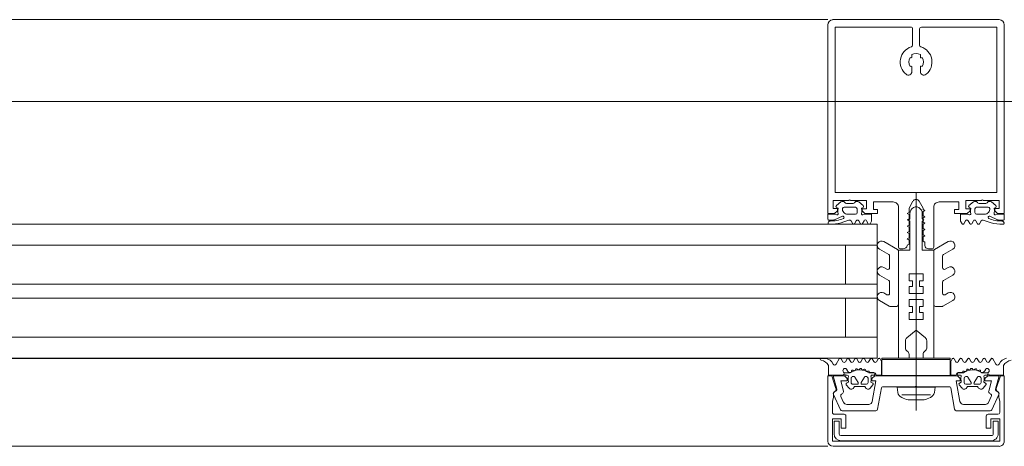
# Model space of a CAD drawing. Header units: centimetres. Extents: x -2424 to 2260, y -130 to 3012.
# Tile 70 of 81: x 502 to 530, y 1668 to 1680. Entities that reach past the tile are written whole.
import ezdxf

# ---------------------------------------------------------------- set-up
doc = ezdxf.new("R2010")
doc.units = ezdxf.units.CM
doc.linetypes.add('Długa kreska', pattern=[142.875, 95.25, -47.625])
for name, color, linetype, lineweight in [('A-DETL', 90, 'Continuous', 9), ('A-DETL-GENF', 92, 'Continuous', 13), ('A-GLAZ-CURT', 52, 'Continuous', 9), ('A-GLAZ-CWMG', 51, 'Continuous', 9)]:
    doc.layers.add(name, color=color, linetype=linetype, lineweight=lineweight)

msp = doc.modelspace()

# ---------------------------------------------------------------- linework, layer by layer
at = {"layer": 'A-DETL', "color": 251, "linetype": 'Długa kreska', "lineweight": 9}
msp.add_line((536.377, 1678.001), (3.377, 1678.001), dxfattribs=at)
at = {"layer": 'A-DETL-GENF', "color": 251, "lineweight": 9, "extrusion": (0, 0, -1)}
for p, q in [((525.377, 1678.526), (525.377, 1680.176)), ((525.511, 1680.326), (530.227, 1680.326)), ((530.377, 1680.176), (530.377, 1678.526)), ((525.377, 1680.116), (525.377, 1675.516)), ((525.587, 1680.116), (525.587, 1675.516)), ((527.777, 1680.066), (527.777, 1679.603)), ((527.977, 1679.603), (527.977, 1680.066)), ((530.167, 1680.116), (530.167, 1675.516)), ((530.377, 1680.116), (530.377, 1675.516)), ((527.757, 1679.273), (527.757, 1679.334)), ((527.997, 1679.334), (527.997, 1679.273)), ((527.757, 1678.854), (527.757, 1678.979)), ((527.997, 1678.979), (527.997, 1678.854)), ((525.617, 1675.053), (525.741, 1675.156)), ((525.854, 1675.144), (525.862, 1675.134)), ((526.132, 1675.134), (526.14, 1675.144)), ((526.254, 1675.156), (526.377, 1675.053)), ((527.877, 1669.241), (527.877, 1675.404)), ((529.5, 1675.156), (529.376, 1675.053)), ((529.621, 1675.134), (529.613, 1675.144)), ((529.899, 1675.144), (529.891, 1675.134)), ((530.136, 1675.053), (530.012, 1675.156)), ((525.656, 1674.983), (525.621, 1675.003)), ((525.834, 1675.006), (526.161, 1675.006)), ((525.901, 1675.116), (526.093, 1675.116)), ((526.207, 1674.964), (526.207, 1674.856)), ((526.374, 1675.003), (526.339, 1674.983)), ((527.377, 1673.876), (527.377, 1675.006)), ((527.802, 1674.995), (527.827, 1675.009)), ((527.952, 1674.995), (527.927, 1675.009)), ((528.377, 1675.006), (528.377, 1673.875)), ((529.38, 1675.003), (529.415, 1674.983)), ((529.546, 1674.964), (529.546, 1674.856)), ((529.92, 1675.006), (529.593, 1675.006)), ((529.852, 1675.116), (529.66, 1675.116)), ((530.098, 1674.983), (530.133, 1675.003)), ((525.527, 1674.644), (525.397, 1674.644)), ((525.789, 1674.751), (525.568, 1674.653)), ((525.972, 1674.644), (525.832, 1674.59)), ((526.16, 1674.806), (525.937, 1674.806)), ((526.081, 1674.539), (526.033, 1674.622)), ((526.182, 1674.622), (526.133, 1674.539)), ((526.301, 1674.539), (526.253, 1674.622)), ((526.402, 1674.622), (526.354, 1674.541)), ((526.523, 1674.539), (526.475, 1674.622)), ((527.667, 1674.651), (527.692, 1674.665)), ((527.692, 1674.619), (527.667, 1674.634)), ((527.702, 1674.683), (527.702, 1674.821)), ((528.052, 1674.683), (528.052, 1674.821)), ((528.087, 1674.651), (528.062, 1674.665)), ((528.062, 1674.619), (528.087, 1674.634)), ((529.231, 1674.539), (529.279, 1674.622)), ((529.352, 1674.622), (529.399, 1674.541)), ((529.452, 1674.539), (529.501, 1674.622)), ((529.572, 1674.622), (529.62, 1674.539)), ((529.594, 1674.806), (529.816, 1674.806)), ((529.672, 1674.539), (529.72, 1674.622)), ((529.781, 1674.644), (529.922, 1674.59)), ((529.965, 1674.751), (530.186, 1674.653)), ((530.226, 1674.644), (530.356, 1674.644)), ((525.505, 1674.526), (525.405, 1674.526)), ((530.248, 1674.526), (530.348, 1674.526)), ((526.965, 1674.031), (527.352, 1673.807)), ((528.79, 1674.031), (528.402, 1673.807)), ((527.102, 1673.662), (526.84, 1673.814)), ((527.377, 1673.764), (527.377, 1672.242)), ((527.511, 1673.826), (527.427, 1673.826)), ((528.327, 1673.825), (528.227, 1673.825)), ((528.377, 1673.764), (528.377, 1672.242)), ((528.652, 1673.662), (528.915, 1673.814)), ((527.127, 1673.293), (527.127, 1673.619)), ((528.627, 1673.293), (528.627, 1673.619)), ((526.965, 1673.301), (527.052, 1673.25)), ((528.79, 1673.301), (528.702, 1673.25)), ((527.102, 1672.932), (526.84, 1673.084)), ((528.652, 1672.932), (528.915, 1673.084)), ((527.127, 1672.568), (527.127, 1672.889)), ((528.627, 1672.568), (528.627, 1672.889)), ((527.116, 1672.199), (526.84, 1672.358)), ((526.965, 1672.575), (527.052, 1672.524)), ((528.639, 1672.199), (528.915, 1672.358)), ((528.79, 1672.575), (528.702, 1672.524)), ((527.327, 1672.192), (527.141, 1672.192)), ((528.427, 1672.192), (528.614, 1672.192)), ((527.577, 1671.224), (527.577, 1671.009)), ((528.177, 1671.224), (528.177, 1671.009)), ((525.278, 1670.724), (525.19, 1670.724)), ((525.701, 1670.708), (525.614, 1670.556)), ((525.804, 1670.624), (525.753, 1670.708)), ((525.922, 1670.708), (525.872, 1670.624)), ((526.023, 1670.624), (525.973, 1670.708)), ((526.141, 1670.708), (526.091, 1670.624)), ((526.243, 1670.623), (526.193, 1670.708)), ((526.361, 1670.708), (526.311, 1670.624)), ((526.463, 1670.623), (526.413, 1670.708)), ((526.581, 1670.708), (526.531, 1670.623)), ((526.68, 1670.627), (526.633, 1670.708)), ((526.802, 1670.71), (526.754, 1670.626)), ((528.951, 1670.71), (528.999, 1670.626)), ((529.073, 1670.627), (529.121, 1670.708)), ((529.172, 1670.708), (529.222, 1670.623)), ((529.29, 1670.623), (529.341, 1670.708)), ((529.392, 1670.708), (529.442, 1670.624)), ((529.511, 1670.623), (529.561, 1670.708)), ((529.612, 1670.708), (529.662, 1670.624)), ((529.73, 1670.624), (529.78, 1670.708)), ((529.832, 1670.708), (529.882, 1670.624)), ((529.95, 1670.624), (530, 1670.708)), ((530.052, 1670.708), (530.139, 1670.556)), ((525.901, 1670.416), (525.93, 1670.367)), ((526.155, 1670.392), (526.159, 1670.406)), ((526.209, 1670.418), (526.223, 1670.404)), ((526.272, 1670.409), (526.28, 1670.421)), ((526.331, 1670.42), (526.341, 1670.402)), ((526.39, 1670.395), (526.4, 1670.404)), ((526.449, 1670.39), (526.455, 1670.37)), ((529.304, 1670.39), (529.299, 1670.37)), ((529.364, 1670.395), (529.353, 1670.404)), ((529.422, 1670.42), (529.412, 1670.402)), ((529.481, 1670.409), (529.473, 1670.421)), ((529.544, 1670.418), (529.53, 1670.404)), ((529.599, 1670.392), (529.594, 1670.406)), ((529.852, 1670.416), (529.824, 1670.367)), ((525.995, 1670.306), (525.867, 1670.306)), ((525.867, 1670.246), (525.927, 1670.246)), ((526.037, 1670.036), (526.037, 1670.156)), ((526.049, 1670.349), (526.05, 1670.363)), ((526.087, 1670.206), (526.114, 1670.206)), ((526.091, 1670.385), (526.109, 1670.375)), ((526.14, 1670.191), (526.233, 1670.031)), ((526.321, 1670.031), (526.413, 1670.191)), ((526.439, 1670.206), (526.467, 1670.206)), ((526.497, 1670.351), (526.511, 1670.358)), ((526.517, 1670.156), (526.517, 1670.036)), ((526.628, 1670.246), (526.693, 1670.246)), ((529.126, 1670.246), (529.061, 1670.246)), ((529.237, 1670.156), (529.237, 1670.036)), ((529.256, 1670.351), (529.242, 1670.358)), ((529.314, 1670.206), (529.287, 1670.206)), ((529.433, 1670.031), (529.34, 1670.191)), ((529.613, 1670.191), (529.521, 1670.031)), ((529.667, 1670.206), (529.639, 1670.206)), ((529.663, 1670.385), (529.644, 1670.375)), ((529.705, 1670.349), (529.704, 1670.363)), ((529.717, 1670.036), (529.717, 1670.156)), ((529.758, 1670.306), (529.887, 1670.306)), ((529.887, 1670.246), (529.826, 1670.246)), ((525.899, 1669.971), (525.98, 1669.874)), ((526.207, 1669.986), (526.087, 1669.986)), ((526.162, 1669.926), (526.392, 1669.926)), ((526.467, 1669.986), (526.347, 1669.986)), ((526.573, 1669.874), (526.655, 1669.971)), ((526.894, 1669.886), (526.787, 1669.277)), ((527.852, 1669.911), (526.924, 1669.911)), ((528.83, 1669.911), (527.902, 1669.911)), ((528.966, 1669.277), (528.859, 1669.886)), ((529.18, 1669.874), (529.099, 1669.971)), ((529.287, 1669.986), (529.407, 1669.986)), ((529.592, 1669.926), (529.362, 1669.926)), ((529.547, 1669.986), (529.667, 1669.986)), ((529.855, 1669.971), (529.773, 1669.874)), ((525.732, 1669.264), (525.532, 1669.691)), ((525.746, 1669.637), (525.822, 1669.473)), ((527.469, 1669.69), (528.284, 1669.69)), ((529.932, 1669.473), (530.008, 1669.637)), ((530.221, 1669.691), (530.022, 1669.264)), ((525.912, 1669.416), (526.535, 1669.416)), ((528.102, 1669.542), (527.652, 1669.542)), ((529.219, 1669.416), (529.841, 1669.416)), ((525.837, 1669.136), (525.557, 1669.136)), ((526.738, 1669.236), (525.777, 1669.236)), ((529.977, 1669.236), (529.016, 1669.236)), ((530.197, 1669.136), (529.917, 1669.136)), ((525.742, 1668.531), (530.012, 1668.531)), ((525.527, 1668.226), (530.227, 1668.226)), ((530.002, 1668.381), (525.752, 1668.381))]:
    msp.add_line(p, q, dxfattribs=at)
at = {"layer": 'A-DETL-GENF', "color": 251, "lineweight": 9, "extrusion": (0, 0, -1), "flags": 128}
for points in [[(-525.587, 1678.526), (-525.587, 1680.116), (-527.727, 1680.116)], [(-528.027, 1680.116), (-530.167, 1680.116), (-530.167, 1678.526)], [(-525.972, 1675.196), (-525.527, 1675.196), (-525.527, 1674.966), (-525.647, 1674.966), (-525.647, 1674.906), (-525.567, 1674.826), (-525.377, 1674.826), (-525.377, 1675.626)], [(-530.167, 1675.626), (-530.167, 1675.426), (-525.587, 1675.426), (-525.587, 1675.626)], [(-530.377, 1675.626), (-530.377, 1674.826), (-530.187, 1674.826), (-530.107, 1674.906), (-530.107, 1674.966), (-530.227, 1674.966), (-530.227, 1675.196), (-529.782, 1675.196)], [(-527.227, 1675.156), (-526.667, 1675.156), (-526.667, 1674.946), (-526.787, 1674.946), (-526.787, 1674.826), (-526.427, 1674.826), (-526.347, 1674.906), (-526.347, 1674.965), (-526.467, 1674.965), (-526.467, 1675.196), (-526.022, 1675.196)], [(-527.789, 1675.175), (-527.677, 1674.98), (-527.677, 1674.854), (-527.627, 1674.826), (-527.677, 1674.797), (-527.677, 1674.674), (-527.627, 1674.646), (-527.677, 1674.617), (-527.677, 1674.494), (-527.627, 1674.466), (-527.677, 1674.437), (-527.677, 1674.314), (-527.627, 1674.286), (-527.677, 1674.257), (-527.677, 1674.134), (-527.627, 1674.106), (-527.677, 1674.077), (-527.677, 1673.956), (-527.625, 1673.926)], [(-528.127, 1673.925), (-528.127, 1674.015), (-528.077, 1674.046), (-528.077, 1674.167), (-528.127, 1674.196), (-528.077, 1674.224), (-528.077, 1674.347), (-528.127, 1674.376), (-528.077, 1674.404), (-528.077, 1674.527), (-528.127, 1674.556), (-528.077, 1674.584), (-528.077, 1674.707), (-528.127, 1674.736), (-528.077, 1674.764), (-528.077, 1674.887), (-528.127, 1674.916), (-528.077, 1674.945), (-528.077, 1674.98), (-527.965, 1675.175)], [(-529.733, 1675.196), (-529.287, 1675.196), (-529.287, 1674.965), (-529.407, 1674.965), (-529.407, 1674.906), (-529.327, 1674.826), (-528.967, 1674.826), (-528.967, 1674.946), (-529.087, 1674.946), (-529.087, 1675.156), (-528.527, 1675.156)], [(-528.142, 1671.301), (-527.877, 1671.522), (-527.877, 1671.822), (-528.077, 1671.822), (-528.077, 1672.022), (-527.977, 1672.022), (-527.977, 1672.188), (-528.077, 1672.188), (-528.077, 1672.388), (-527.877, 1672.388), (-527.877, 1672.555), (-528.077, 1672.555), (-528.077, 1672.755), (-527.977, 1672.755), (-527.977, 1672.922), (-528.077, 1672.922), (-528.077, 1673.122), (-527.877, 1673.122), (-527.877, 1675.022), (-527.877, 1673.122), (-527.677, 1673.122), (-527.677, 1672.922), (-527.777, 1672.922), (-527.777, 1672.755), (-527.677, 1672.755), (-527.677, 1672.555), (-527.877, 1672.555), (-527.877, 1672.388), (-527.677, 1672.388), (-527.677, 1672.188), (-527.777, 1672.188), (-527.777, 1672.022), (-527.677, 1672.022), (-527.677, 1671.822), (-527.877, 1671.822), (-527.877, 1671.522), (-527.613, 1671.301)], [(-525.377, 1674.664), (-525.377, 1674.806), (-525.579, 1674.806), (-525.63, 1674.792)], [(-526.365, 1674.792), (-526.416, 1674.806), (-526.617, 1674.806), (-526.617, 1674.613), (-526.575, 1674.539)], [(-527.677, 1670.836), (-527.677, 1670.722), (-527.377, 1670.722), (-527.377, 1673.792), (-527.702, 1673.792), (-527.702, 1674.602)], [(-528.077, 1670.836), (-528.077, 1670.722), (-528.377, 1670.722), (-528.377, 1673.792), (-528.052, 1673.792), (-528.052, 1674.602)], [(-529.389, 1674.792), (-529.338, 1674.806), (-529.136, 1674.806), (-529.136, 1674.613), (-529.179, 1674.539)], [(-530.376, 1674.664), (-530.376, 1674.806), (-530.175, 1674.806), (-530.124, 1674.792)], [(-526.761, 1670.246), (-526.897, 1670.246), (-526.897, 1670.635), (-526.854, 1670.71)], [(-528.992, 1670.246), (-528.857, 1670.246), (-528.857, 1670.635), (-528.899, 1670.71)], [(-525.397, 1670.515), (-525.397, 1670.246), (-525.807, 1670.246)], [(-530.357, 1670.515), (-530.357, 1670.246), (-529.947, 1670.246)], [(-525.603, 1669.867), (-525.487, 1670.226), (-525.377, 1670.226), (-525.377, 1668.375)], [(-525.627, 1669.851), (-525.527, 1670.226), (-525.847, 1670.226), (-525.927, 1670.146), (-525.927, 1670.086), (-525.74, 1670.086), (-525.819, 1669.791)], [(-526.674, 1670.306), (-526.552, 1670.306), (-526.555, 1670.331), (-526.682, 1670.316)], [(-526.633, 1669.498), (-526.737, 1670.086), (-526.627, 1670.086), (-526.627, 1670.146), (-526.707, 1670.226), (-529.047, 1670.226), (-529.127, 1670.146), (-529.127, 1670.086), (-529.017, 1670.086), (-529.12, 1669.498)], [(-529.08, 1670.306), (-529.202, 1670.306), (-529.199, 1670.331), (-529.072, 1670.316)], [(-529.934, 1669.791), (-530.013, 1670.086), (-529.827, 1670.086), (-529.827, 1670.146), (-529.907, 1670.226), (-530.227, 1670.226), (-530.126, 1669.851)], [(-530.377, 1668.375), (-530.377, 1670.226), (-530.267, 1670.226), (-530.15, 1669.867)], [(-525.957, 1670.058), (-525.957, 1670.046), (-525.907, 1670.017)], [(-526.647, 1670.017), (-526.597, 1670.046), (-526.597, 1670.058)], [(-527.357, 1669.752), (-527.337, 1669.905), (-528.417, 1669.905), (-528.397, 1669.752)], [(-529.107, 1670.017), (-529.157, 1670.046), (-529.157, 1670.058)], [(-529.797, 1670.058), (-529.797, 1670.046), (-529.847, 1670.017)], [(-525.507, 1669.186), (-525.507, 1669.501), (-525.537, 1669.619), (-525.537, 1669.724)], [(-530.217, 1669.724), (-530.217, 1669.619), (-530.247, 1669.501), (-530.247, 1669.186)], [(-529.867, 1669.086), (-529.867, 1668.736), (-529.997, 1668.736), (-529.997, 1669.006), (-530.247, 1669.006), (-530.247, 1668.376), (-525.507, 1668.376), (-525.507, 1669.006), (-525.757, 1669.006), (-525.757, 1668.736), (-525.887, 1668.736), (-525.887, 1669.086)], [(-525.552, 1668.581), (-525.552, 1668.941), (-525.692, 1668.941), (-525.692, 1668.581)], [(-530.062, 1668.581), (-530.062, 1668.941), (-530.202, 1668.941), (-530.202, 1668.581)]]:
    msp.add_lwpolyline(points, dxfattribs=at)
for points in [[(-526.907, 1670.726), (-528.847, 1670.726), (-528.847, 1670.686), (-526.907, 1670.686)], [(-526.907, 1670.686), (-528.847, 1670.686), (-528.847, 1670.236), (-526.907, 1670.236)]]:
    msp.add_lwpolyline(points, close=True, dxfattribs=at)
at = {"layer": 'A-DETL-GENF', "color": 251, "lineweight": 9, "extrusion": (0, 0, -1)}
for centre, radius, start, end in [((-525.527, 1680.176), 0.15, 0.1055, 83.878), ((-530.227, 1680.176), 0.15, 90.0003, 179.9997), ((-527.727, 1680.066), 0.05, 89.9791, 180.0209), ((-528.027, 1680.066), 0.05, 0.0077, 89.9923), ((-527.727, 1679.603), 0.05, 180, 252.583), ((-528.027, 1679.603), 0.05, 287.4982, 0), ((-527.877, 1679.126), 0.45, 308.9448, 72.583), ((-527.877, 1679.126), 0.24, 60, 120), ((-527.877, 1679.126), 0.45, 107.4982, 231.0552), ((-527.877, 1679.126), 0.21, 323.7768, 36.2232), ((-527.727, 1679.273), 0.03, 180, 310.3193), ((-528.027, 1679.273), 0.03, 229.6807, 0), ((-527.877, 1679.126), 0.21, 143.7768, 216.2232), ((-527.657, 1678.854), 0.1, 180, 308.9448), ((-527.727, 1678.979), 0.03, 49.6807, 180), ((-528.027, 1678.979), 0.03, 0, 130.3193), ((-528.097, 1678.854), 0.1, 231.0552, 0), ((-525.792, 1675.094), 0.08, 50.315, 141.1525), ((-525.901, 1675.166), 0.05, 270, 321.1525), ((-525.997, 1675.19), 0.0255, 12.35, 167.65), ((-526.093, 1675.166), 0.05, 218.8472, 270), ((-526.202, 1675.094), 0.08, 38.8472, 129.685), ((-527.227, 1675.006), 0.15, 89.9706, 180.0294), ((-527.877, 1675.127), 0.1, 28.7984, 151.2016), ((-528.527, 1675.006), 0.15, 359.9706, 90.0294), ((-529.551, 1675.094), 0.08, 50.315, 141.1528), ((-529.66, 1675.166), 0.05, 270, 321.1528), ((-529.757, 1675.19), 0.0255, 12.35, 167.65), ((-529.852, 1675.166), 0.05, 218.8475, 270), ((-529.961, 1675.094), 0.08, 38.8475, 129.685), ((-525.636, 1675.029), 0.03, 300.0085, 51.4202), ((-525.935, 1674.897), 0.277, 345.6254, 13.3413), ((-525.646, 1674.966), 0.02, 119.9829, 193.3413), ((-525.937, 1674.954), 0.148, 269.7596, 7.5836), ((-525.836, 1674.956), 0.0496, 20.3122, 87.2441), ((-526.157, 1674.856), 0.0502, 180.2678, 266.6677), ((-526.158, 1674.956), 0.0499, 93.0107, 170.7737), ((-526.349, 1674.966), 0.02, 346.659, 60.0153), ((-526.06, 1674.897), 0.277, 166.659, 194.3746), ((-526.359, 1675.029), 0.03, 128.5798, 239.9915), ((-527.902, 1674.821), 0.2, 0, 60), ((-527.877, 1674.922), 0.1, 60, 90), ((-527.877, 1674.922), 0.1, 90, 120), ((-527.852, 1674.821), 0.2, 120, 180), ((-529.395, 1675.029), 0.03, 300.0085, 51.4202), ((-529.694, 1674.897), 0.277, 345.6254, 13.341), ((-529.405, 1674.966), 0.02, 119.9847, 193.341), ((-529.595, 1674.956), 0.0499, 9.2263, 86.9893), ((-529.596, 1674.856), 0.0502, 273.3323, 359.7322), ((-529.817, 1674.954), 0.148, 172.4164, 270.2404), ((-529.917, 1674.956), 0.0496, 92.7559, 159.6878), ((-530.108, 1674.966), 0.02, 346.6587, 60.0171), ((-529.819, 1674.897), 0.277, 166.6587, 194.3746), ((-530.118, 1675.029), 0.03, 128.5798, 239.9915), ((-525.397, 1674.664), 0.02, 270.0007, 359.9993), ((-525.443, 1674.556), 0.059, 345.3964, 91.4026), ((-525.451, 1675.548), 0.933, 246.9965, 270.413), ((-525.479, 1675.523), 0.997, 249.31, 268.5011), ((-525.527, 1674.744), 0.1, 246, 269.9999), ((-525.638, 1674.821), 0.03, 165.6254, 284.5973), ((-525.802, 1674.72), 0.0337, 66, 246.9965), ((-525.99, 1674.597), 0.05, 69.464, 149.931), ((-526.217, 1674.604), 0.0402, 27.6299, 152.2078), ((-526.357, 1674.821), 0.03, 255.4058, 14.3746), ((-526.438, 1674.603), 0.0414, 28.176, 151.824), ((-527.672, 1674.642), 0.01, 300.0198, 59.9697), ((-527.682, 1674.683), 0.02, 180, 239.9697), ((-527.682, 1674.602), 0.02, 120.0198, 180), ((-528.072, 1674.683), 0.02, 300.0303, 0), ((-528.072, 1674.602), 0.02, 0, 59.9802), ((-528.082, 1674.642), 0.01, 120.0303, 239.9802), ((-529.315, 1674.603), 0.0414, 28.176, 151.824), ((-529.396, 1674.821), 0.03, 165.6254, 284.5942), ((-529.536, 1674.604), 0.0402, 27.7922, 152.3701), ((-529.764, 1674.597), 0.05, 30.069, 110.536), ((-529.951, 1674.72), 0.0337, 293.0035, 114), ((-530.274, 1675.523), 0.997, 271.4989, 290.69), ((-530.302, 1675.548), 0.933, 269.587, 293.0035), ((-530.116, 1674.821), 0.03, 255.4027, 14.3746), ((-530.226, 1674.744), 0.1, 270.0001, 294), ((-530.311, 1674.556), 0.059, 88.5974, 194.6036), ((-530.356, 1674.664), 0.02, 180.0007, 269.9993), ((-525.405, 1674.546), 0.02, 270, 345.3964), ((-526.107, 1674.554), 0.03, 210.0871, 329.9129), ((-526.327, 1674.554), 0.0299, 204.936, 329.878), ((-526.549, 1674.554), 0.0301, 210.1258, 329.8742), ((-529.205, 1674.554), 0.0301, 210.1258, 329.8742), ((-529.426, 1674.554), 0.0299, 210.122, 335.064), ((-529.646, 1674.554), 0.03, 210.0871, 329.9129), ((-530.348, 1674.546), 0.02, 194.6036, 270), ((-526.902, 1673.922), 0.125, 300, 120), ((-528.852, 1673.922), 0.125, 60, 240), ((-527.327, 1673.764), 0.05, 120, 180), ((-527.427, 1673.876), 0.05, 270.9313, 359.9852), ((-527.502, 1673.951), 0.126, 191.5693, 265.5931), ((-528.227, 1673.925), 0.0999, 269.9704, 0.0296), ((-528.327, 1673.875), 0.05, 179.9899, 270.0101), ((-528.427, 1673.764), 0.05, 0, 60), ((-527.077, 1673.619), 0.05, 120, 180), ((-528.677, 1673.619), 0.05, 0, 60), ((-526.902, 1673.192), 0.125, 300, 120), ((-527.077, 1673.293), 0.05, 180, 300), ((-528.677, 1673.293), 0.05, 240, 0), ((-528.852, 1673.192), 0.125, 60, 240), ((-527.077, 1672.889), 0.05, 120, 180), ((-528.677, 1672.889), 0.05, 0, 60), ((-526.902, 1672.467), 0.125, 300, 120), ((-527.077, 1672.568), 0.05, 180, 300), ((-528.677, 1672.568), 0.05, 240, 0), ((-528.852, 1672.467), 0.125, 60, 240), ((-527.141, 1672.242), 0.05, 270, 300), ((-527.327, 1672.242), 0.05, 180, 270), ((-528.427, 1672.242), 0.05, 270, 0), ((-528.614, 1672.242), 0.05, 240, 270), ((-527.677, 1671.224), 0.1, 0, 50), ((-528.077, 1671.224), 0.1, 130, 180), ((-527.677, 1671.009), 0.1, 300, 0), ((-528.077, 1671.009), 0.1, 180, 240), ((-525.19, 1670.695), 0.03, 278.3567, 90.0978), ((-525.278, 1670.524), 0.2, 90.0978, 99.5455), ((-525.262, 1670.435), 0.291, 99.5455, 154.6363), ((-525.727, 1670.693), 0.03, 29.8351, 149.2846), ((-525.947, 1670.693), 0.03, 30.4654, 149.4113), ((-526.167, 1670.693), 0.03, 30.4654, 149.8552), ((-526.387, 1670.693), 0.03, 30.4654, 149.6551), ((-526.607, 1670.693), 0.03, 30.2315, 149.6554), ((-526.828, 1670.695), 0.03, 29.868, 150.2035), ((-527.577, 1670.836), 0.1, 120, 180), ((-528.177, 1670.836), 0.1, 0, 60), ((-528.925, 1670.695), 0.03, 29.7965, 150.132), ((-529.146, 1670.693), 0.03, 30.3446, 149.7685), ((-529.366, 1670.693), 0.03, 30.3449, 149.5346), ((-529.586, 1670.693), 0.03, 30.1448, 149.5346), ((-529.806, 1670.693), 0.03, 30.5887, 149.5346), ((-530.026, 1670.693), 0.03, 30.7154, 150.1649), ((-530.491, 1670.435), 0.291, 25.3637, 80.4545), ((-525.144, 1670.382), 0.286, 98.3567, 152.4079), ((-525.571, 1670.581), 0.05, 209.8351, 334.6363), ((-525.867, 1670.371), 0.065, 270, 90), ((-525.838, 1670.648), 0.0417, 215.132, 324.868), ((-525.867, 1670.396), 0.04, 90, 150.0063), ((-526.057, 1670.647), 0.0415, 215.012, 324.988), ((-526.277, 1669.955), 0.44, 54.9221, 125.8412), ((-526.077, 1670.362), 0.0272, 3.0147, 119.989), ((-526.125, 1670.402), 0.0316, 198.0033, 299.993), ((-526.188, 1670.397), 0.03, 17.9991, 134.9995), ((-526.246, 1670.426), 0.0316, 212.9896, 315.009), ((-526.277, 1670.649), 0.043, 216.1766, 322.1564), ((-526.305, 1670.405), 0.03, 33.0015, 149.9997), ((-526.369, 1670.418), 0.0316, 228.0026, 329.9974), ((-526.42, 1670.382), 0.03, 47.9972, 165.0045), ((-526.497, 1670.647), 0.0419, 215.3001, 324.5335), ((-526.718, 1670.646), 0.0416, 208.432, 333.0459), ((-529.036, 1670.646), 0.0416, 206.9541, 331.568), ((-529.477, 1669.955), 0.44, 54.1588, 125.0779), ((-529.256, 1670.647), 0.0419, 215.4665, 324.6999), ((-529.333, 1670.382), 0.03, 14.9955, 132.0028), ((-529.385, 1670.418), 0.0316, 210.0026, 311.9974), ((-529.448, 1670.405), 0.03, 30.0003, 146.9985), ((-529.477, 1670.649), 0.043, 217.8436, 323.8234), ((-529.508, 1670.426), 0.0316, 224.991, 327.0104), ((-529.566, 1670.397), 0.03, 45.0005, 162.0009), ((-529.629, 1670.402), 0.0316, 240.007, 341.9967), ((-529.696, 1670.647), 0.0415, 215.012, 324.988), ((-529.677, 1670.362), 0.0272, 60.011, 176.9853), ((-529.887, 1670.396), 0.04, 29.9937, 90), ((-529.916, 1670.648), 0.0417, 215.132, 324.868), ((-529.887, 1670.371), 0.065, 90, 270), ((-530.183, 1670.581), 0.05, 205.3637, 330.1649), ((-530.61, 1670.382), 0.286, 27.5921, 81.6433), ((-525.837, 1670.246), 0.03, 0, 180), ((-525.927, 1670.216), 0.03, 90.9052, 179.9815), ((-526.016, 1670.417), 0.1, 270.8272, 329.9977), ((-526.261, 1670.137), 0.314, 345.4979, 14.5021), ((-525.995, 1670.356), 0.05, 234.9221, 270), ((-526.015, 1670.351), 0.0339, 183.0025, 270.8217), ((-526.087, 1670.156), 0.05, 359.9897, 90.0103), ((-526.114, 1670.176), 0.03, 89.9879, 150.0064), ((-526.439, 1670.176), 0.03, 29.995, 90.0107), ((-526.484, 1670.378), 0.03, 243.0032, 344.9985), ((-526.467, 1670.156), 0.05, 90.009, 179.991), ((-526.525, 1670.331), 0.03, 63.009, 179.9888), ((-526.552, 1670.336), 0.03, 270, 305.8412), ((-526.628, 1670.216), 0.03, 346.8025, 90), ((-526.292, 1670.137), 0.314, 166.8025, 194.483), ((-526.674, 1670.273), 0.033, 90, 234.9099), ((-526.682, 1670.266), 0.05, 89.9912, 172.8263), ((-526.761, 1670.276), 0.03, 270.003, 352.8115), ((-528.992, 1670.276), 0.03, 187.1885, 269.997), ((-529.072, 1670.266), 0.05, 7.1737, 90.0088), ((-529.08, 1670.273), 0.033, 305.0901, 90), ((-529.126, 1670.216), 0.03, 90, 193.1975), ((-529.461, 1670.137), 0.314, 345.517, 13.1975), ((-529.229, 1670.331), 0.03, 0.0112, 116.991), ((-529.202, 1670.336), 0.03, 234.1588, 270), ((-529.287, 1670.156), 0.05, 0.009, 89.991), ((-529.27, 1670.378), 0.03, 195.0015, 296.9968), ((-529.314, 1670.176), 0.03, 89.9893, 150.005), ((-529.639, 1670.176), 0.03, 29.9936, 90.0121), ((-529.667, 1670.156), 0.05, 89.9897, 180.0103), ((-529.738, 1670.351), 0.0339, 269.1783, 356.9975), ((-529.758, 1670.356), 0.05, 270, 305.0779), ((-529.737, 1670.417), 0.1, 210.0023, 269.1728), ((-529.827, 1670.216), 0.03, 0.0185, 89.0948), ((-529.493, 1670.137), 0.314, 165.4979, 194.5021), ((-529.917, 1670.246), 0.03, 0, 180), ((-525.537, 1669.846), 0.07, 162, 239.9983), ((-525.569, 1669.836), 0.06, 165, 261.5583), ((-525.922, 1669.991), 0.03, 320.0103, 59.9951), ((-526.042, 1669.926), 0.08, 202.6156, 320.0033), ((-526.087, 1670.036), 0.05, 269.9899, 0.0101), ((-526.162, 1669.876), 0.05, 22.6224, 89.9997), ((-526.207, 1670.016), 0.03, 149.9976, 270.0064), ((-526.347, 1670.016), 0.03, 269.9987, 29.9973), ((-526.392, 1669.876), 0.05, 89.9988, 157.3791), ((-526.512, 1669.926), 0.08, 220.0031, 337.3772), ((-526.467, 1670.036), 0.05, 180.0092, 269.9908), ((-526.632, 1669.991), 0.03, 119.9983, 220.0113), ((-526.924, 1669.881), 0.03, 10, 90), ((-527.877, 1669.905), 0.0256, 12.6804, 167.3196), ((-528.83, 1669.881), 0.03, 90, 170), ((-529.122, 1669.991), 0.03, 319.9887, 60.0017), ((-529.242, 1669.926), 0.08, 202.6228, 319.9969), ((-529.287, 1670.036), 0.05, 270.0092, 359.9908), ((-529.362, 1669.876), 0.05, 22.6209, 90.0012), ((-529.407, 1670.016), 0.03, 150.0027, 270.0013), ((-529.547, 1670.016), 0.03, 269.9936, 30.0024), ((-529.592, 1669.876), 0.05, 90.0003, 157.3776), ((-529.712, 1669.926), 0.08, 219.9967, 337.3844), ((-529.667, 1670.036), 0.05, 179.9899, 270.0101), ((-529.832, 1669.991), 0.03, 120.0049, 219.9897), ((-530.184, 1669.836), 0.06, 278.4417, 15), ((-530.217, 1669.846), 0.07, 300.0064, 18), ((-525.587, 1669.717), 0.06, 335, 81.5583), ((-525.607, 1669.724), 0.07, 0, 59.9983), ((-525.8, 1669.662), 0.06, 335, 71.1808), ((-525.761, 1669.776), 0.06, 165, 251.1808), ((-527.57, 1669.805), 0.22, 297.2746, 346.0268), ((-527.877, 1670.434), 0.92, 284.1683, 296.293), ((-527.876, 1670.435), 0.921, 243.7078, 255.8284), ((-528.183, 1669.805), 0.22, 193.9707, 242.728), ((-529.992, 1669.776), 0.06, 288.8192, 15), ((-529.954, 1669.662), 0.06, 108.8192, 205), ((-530.167, 1669.717), 0.06, 98.4417, 205), ((-530.147, 1669.724), 0.07, 120.0064, 180), ((-525.912, 1669.516), 0.1, 270, 335), ((-526.535, 1669.516), 0.1, 190, 270), ((-526.738, 1669.286), 0.05, 190, 270), ((-529.016, 1669.286), 0.05, 270, 350), ((-529.219, 1669.516), 0.1, 270, 350), ((-529.841, 1669.516), 0.1, 205, 270), ((-525.557, 1669.185), 0.0498, 269.8262, 0.1735), ((-525.777, 1669.286), 0.05, 270, 335), ((-525.837, 1669.086), 0.05, 89.9981, 180.0017), ((-529.917, 1669.086), 0.05, 0, 90.0001), ((-529.977, 1669.286), 0.05, 205, 270), ((-530.196, 1669.187), 0.0512, 180.5709, 268.6482), ((-525.752, 1668.581), 0.2, 270.0295, 359.9723), ((-525.742, 1668.581), 0.0501, 270.0875, 359.9336), ((-530.002, 1668.581), 0.2, 179.9718, 270.0352), ((-530.012, 1668.581), 0.0499, 179.8796, 270.0225), ((-525.527, 1668.376), 0.15, 270.0494, 359.9506), ((-530.227, 1668.375), 0.15, 179.9938, 270.0062)]:
    msp.add_arc(centre, radius, start, end, dxfattribs=at)
at = {"layer": 'A-GLAZ-CURT', "color": 251, "lineweight": 9}
for p, q in [((526.777, 1674.526), (492.977, 1674.526)), ((526.777, 1670.726), (526.777, 1674.526)), ((526.777, 1673.926), (492.977, 1673.926)), ((525.877, 1672.826), (525.877, 1673.926)), ((526.777, 1672.826), (492.977, 1672.826)), ((526.777, 1672.426), (492.977, 1672.426)), ((525.877, 1671.326), (525.877, 1672.426)), ((526.777, 1671.326), (492.977, 1671.326)), ((492.977, 1670.726), (526.777, 1670.726))]:
    msp.add_line(p, q, dxfattribs=at)
at = {"layer": 'A-GLAZ-CWMG', "color": 251, "lineweight": 9}
for p, q in [((525.377, 1680.326), (494.377, 1680.326)), ((494.377, 1670.716), (525.377, 1670.716)), ((494.377, 1668.226), (525.377, 1668.226))]:
    msp.add_line(p, q, dxfattribs=at)

doc.saveas('drawing.dxf')
